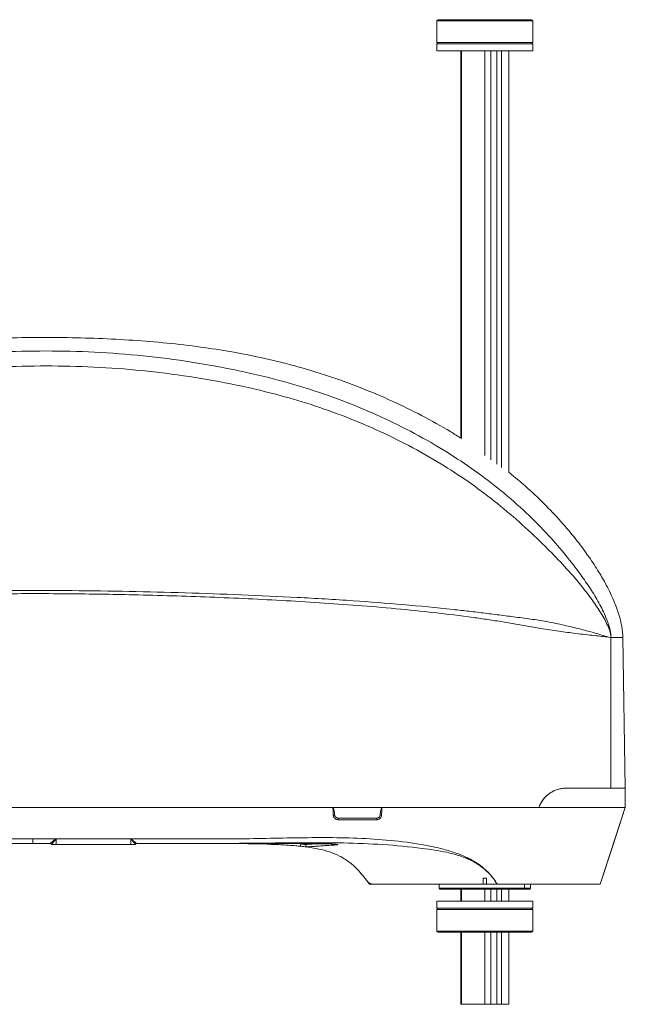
# Paper-space layout '图纸2' of a CAD drawing. Header units: millimetres. Extents: x 75 to 227, y 54 to 171.
# Tile 6 of 6: x 180 to 216, y 97 to 155. Entities that reach past the tile are written whole.
import ezdxf

# ---------------------------------------------------------------- set-up
doc = ezdxf.new("R2010")
doc.units = ezdxf.units.MM

psp = doc.layouts.new('图纸2')

# ---------------------------------------------------------------- linework, layer by layer
at = {"color": 7, "linetype": 'Continuous', "lineweight": 15}
for p, q in [((204.4581, 155.3188), (204.3867, 155.2474)), ((204.3867, 155.2474), (204.3867, 153.9617)), ((210.101, 155.2474), (204.3867, 155.2474)), ((204.4581, 155.3188), (210.0295, 155.3188)), ((210.101, 155.2474), (210.0295, 155.3188)), ((210.101, 153.9617), (210.101, 155.2474)), ((204.3867, 153.9617), (204.4581, 153.8903)), ((204.3867, 153.9617), (210.101, 153.9617)), ((204.3867, 153.8903), (204.3867, 153.4617)), ((210.101, 153.8903), (204.3867, 153.8903)), ((210.101, 153.4617), (204.3867, 153.4617)), ((205.8153, 153.4617), (205.8153, 130.425)), ((205.8604, 153.4617), (205.8604, 130.4001)), ((207.2455, 153.4617), (207.2455, 129.3892)), ((207.6, 153.4617), (207.6, 129.1373)), ((207.9595, 153.4617), (207.9595, 128.8852)), ((208.244, 153.4617), (208.244, 128.6883)), ((208.6724, 128.3967), (208.6724, 153.4617)), ((210.0295, 153.8903), (210.101, 153.9617)), ((210.101, 153.4617), (210.101, 153.8903)), ((214.7465, 118.5629), (214.5998, 118.5932)), ((214.7465, 109.6046), (214.7465, 118.5629)), ((215.5894, 109.6046), (215.4581, 118.5629)), ((212.0744, 109.6046), (215.601, 109.6046)), ((215.601, 108.4617), (215.601, 109.6046)), ((210.4581, 108.4617), (215.601, 108.4617)), ((215.6009, 108.4617), (214.101, 103.8904)), ((181.3841, 106.3188), (180.349, 106.3189)), ((180.349, 106.3189), (181.3867, 106.3189)), ((181.4555, 106.2474), (181.4554, 106.2493)), ((181.7444, 106.5889), (186.1752, 106.5893)), ((181.7444, 106.5844), (181.7444, 106.5889)), ((186.1752, 106.5849), (181.7444, 106.5844)), ((181.7444, 106.5844), (181.7444, 106.2474)), ((186.1752, 106.5849), (186.1752, 106.5893)), ((186.1752, 106.2474), (186.1752, 106.5849)), ((186.1752, 106.2474), (186.4581, 106.2474)), ((186.186, 106.5867), (186.1838, 106.5823)), ((186.4581, 106.2474), (186.4581, 106.2474)), ((186.4608, 106.2493), (186.4607, 106.2474)), ((186.5295, 106.3189), (186.5295, 106.3189)), ((186.5315, 106.3188), (186.6403, 106.3187)), ((200.2859, 104.0302), (200.3867, 103.8904)), ((204.5295, 103.8904), (204.5295, 103.6474)), ((207.351, 104.2475), (207.1367, 104.2475)), ((207.1367, 104.2475), (207.1367, 103.8904)), ((207.1367, 103.8904), (207.351, 103.8904)), ((207.351, 103.8904), (207.351, 104.2475)), ((207.351, 103.8904), (207.9765, 103.8904)), ((207.9765, 103.8904), (207.979, 103.8904)), ((209.9581, 103.6474), (209.9581, 103.8904)), ((204.5295, 103.6474), (204.5724, 103.6046)), ((209.5945, 103.6474), (204.5295, 103.6474)), ((209.5573, 103.6046), (204.5724, 103.6046)), ((205.8153, 103.6046), (205.8153, 102.8903)), ((205.8604, 103.6046), (205.8604, 102.8903)), ((207.2455, 103.6046), (207.2455, 102.8903)), ((207.6, 103.6046), (207.6, 102.8903)), ((207.9595, 103.6046), (207.9595, 102.8903)), ((208.244, 103.6046), (208.244, 102.8903)), ((208.6724, 102.8903), (208.6724, 103.6046)), ((209.5573, 103.6046), (209.5945, 103.6474)), ((209.9153, 103.6046), (209.5573, 103.6046)), ((209.9581, 103.6474), (209.5945, 103.6474)), ((209.9153, 103.6046), (209.9581, 103.6474)), ((204.3867, 102.8903), (204.3867, 102.4617)), ((204.3867, 102.8903), (210.101, 102.8903)), ((210.101, 102.4617), (210.101, 102.8903)), ((204.4581, 102.4617), (204.3867, 102.3903)), ((204.3867, 102.4617), (210.101, 102.4617)), ((204.3867, 102.3903), (204.3867, 101.1046)), ((210.101, 102.3903), (204.3867, 102.3903)), ((210.101, 102.3903), (210.0295, 102.4617)), ((210.101, 101.1046), (210.101, 102.3903)), ((204.3867, 101.1046), (204.4581, 101.0331)), ((204.3867, 101.1046), (210.101, 101.1046)), ((210.0295, 101.0331), (204.4581, 101.0331)), ((205.8153, 101.0331), (205.8153, 96.7474)), ((205.8604, 101.0331), (205.8604, 96.7474)), ((207.2455, 101.0331), (207.2455, 96.7474)), ((207.6, 101.0331), (207.6, 96.7474)), ((207.9595, 101.0331), (207.9595, 96.7474)), ((208.244, 101.0331), (208.244, 96.7474)), ((208.6724, 96.7474), (208.6724, 101.0331)), ((210.0295, 101.0331), (210.101, 101.1046)), ((205.8604, 96.7474), (205.8153, 96.7474)), ((205.8604, 96.7474), (207.2455, 96.7474)), ((207.6, 96.7474), (207.2455, 96.7474)), ((207.6, 96.7474), (207.9595, 96.7474)), ((208.244, 96.7474), (207.9595, 96.7474)), ((208.244, 96.7474), (208.6724, 96.7474))]:
    psp.add_line(p, q, dxfattribs=at)
at = {"color": 8, "linetype": 'Continuous', "lineweight": 15}
for p, q in [((186.4608, 106.2493), (186.4597, 106.2489)), ((190.7766, 106.3181), (190.6814, 106.3181)), ((195.945, 106.314), (196.2919, 106.2886)), ((196.5763, 106.3067), (196.5778, 106.2437)), ((209.5945, 103.6474), (209.5945, 103.8904))]:
    psp.add_line(p, q, dxfattribs=at)
at = {"color": 7, "linetype": 'Continuous', "lineweight": 15, "flags": 128}
for points in [[(198.2303, 107.9985), (198.2155, 108.2815), (198.2061, 108.4617)], [(201.1213, 108.4617), (201.1124, 108.2929), (201.097, 107.9986)], [(214.101, 103.8904), (214.8509, 106.176), (215.6009, 108.4617)], [(180.349, 106.3189), (180.349, 106.3239), (180.349, 106.3389), (180.349, 106.3634), (180.349, 106.3963), (180.349, 106.4367), (180.349, 106.483), (180.349, 106.5336), (180.349, 106.5867)], [(181.4581, 106.2474), (181.4638, 106.2474), (181.4802, 106.2474), (181.5067, 106.2474), (181.5424, 106.2474), (181.5857, 106.2474), (181.6351, 106.2474), (181.6887, 106.2474), (181.7444, 106.2474)]]:
    psp.add_lwpolyline(points, dxfattribs=at)
at = {"color": 7, "linetype": 'Continuous', "lineweight": 15}
for centre, radius, start, end in [((198.3368, 106.1179), 1.8836, 90.602995, 93.240153), ((200.7594, 107.7292), 2.2447, 177.570243, 180.015998), ((202.4894, 107.7289), 1.6766, 176.727886, 180.010638), ((201.0042, 106.1763), 1.8247, 87.083847, 89.716583), ((181.3867, 106.2474), 0.0714, 359.994741, 90.00099), ((181.3867, 106.2474), 0.0714, 0, 89.999999), ((180.0147, 105.8283), 1.8797, 23.649162, 23.797538), ((186.5295, 106.2474), 0.0714, 89.997324, 180.004384), ((186.5295, 106.2474), 0.0714, 89.999998, 180), ((183.7983, 107.5854), 12.5608, 353.439149, 354.073795), ((196.7206, 106.2475), 0.1429, 181.488902, 262.224394)]:
    psp.add_arc(centre, radius, start, end, dxfattribs=at)
at = {"color": 8, "linetype": 'Continuous', "lineweight": 15}
psp.add_arc((198.4405, 106.3405), 0.1157, 218.59081, 261.73343, dxfattribs=at)
at = {"color": 7, "linetype": 'Continuous', "lineweight": 15}
for points, knots in [([(205.8604, 130.3967), (205.6452, 130.5337), (204.8739, 131.0251), (203.498, 131.7818), (201.7174, 132.6539), (199.8682, 133.4379), (197.9378, 134.1404), (195.942, 134.7421), (193.9383, 135.2296), (191.9868, 135.605), (190.0453, 135.8956), (188.0819, 136.1154), (186.0513, 136.274), (183.986, 136.374), (181.8643, 136.4232), (179.6931, 136.4207), (177.493, 136.3184), (175.1761, 136.0692), (173.099, 135.725), (171.7796, 135.3707), (171.2895, 135.239)], [0, 0, 0, 0, 0.0213995, 0.0767373, 0.1316269, 0.1877208, 0.2451864, 0.3039193, 0.3625457, 0.4181394, 0.4706202, 0.5272323, 0.5838801, 0.6415019, 0.7007095, 0.7619434, 0.823659, 0.8854106, 0.9574283, 1, 1, 1, 1]), ([(159.2839, 129.0204), (159.5523, 129.1943), (160.0901, 129.5427), (160.968, 130.0846), (161.9468, 130.663), (163.0361, 131.269), (164.2317, 131.8884), (165.4592, 132.4751), (166.9733, 133.1352), (168.7924, 133.8147), (170.93, 134.4555), (173.1078, 134.9558), (175.3111, 135.3156), (177.7498, 135.539), (180.4169, 135.628), (183.309, 135.5957), (186.1993, 135.4143), (189.0756, 135.0852), (191.9252, 134.6016), (194.5303, 134.0132), (196.889, 133.3347), (199.0023, 132.5874), (201.0693, 131.7168), (203.0767, 130.7224), (204.9403, 129.6484), (206.6584, 128.5043), (208.2305, 127.3035), (209.7157, 126.0029), (210.9892, 124.7151), (212.0655, 123.4716), (212.8729, 122.4191), (213.5312, 121.4726), (214.0449, 120.6316), (214.4256, 119.858), (214.6343, 119.2806), (214.7094, 118.9459), (214.733, 118.7914), (214.7437, 118.6875), (214.747, 118.6114), (214.7466, 118.5704), (214.7465, 118.5629)], [0, 0, 0, 0, 0.0177119, 0.035474, 0.0532045, 0.0745225, 0.0959094, 0.1173324, 0.1386998, 0.1734671, 0.2083502, 0.2432766, 0.2781669, 0.3129404, 0.3580203, 0.4032321, 0.4484954, 0.4937404, 0.5389098, 0.5839613, 0.6189161, 0.6539697, 0.6890461, 0.7240793, 0.7590169, 0.789927, 0.8209153, 0.851875, 0.882746, 0.9063646, 0.9299712, 0.9464096, 0.962871, 0.9792804, 0.9904764, 0.9946652, 0.9964331, 0.9980773, 0.9996495, 1, 1, 1, 1]), ([(214.7465, 118.5629), (214.7462, 118.5722), (214.7442, 118.647), (214.7161, 118.8391), (214.6017, 119.1915), (214.3392, 119.7212), (213.9099, 120.4196), (213.3435, 121.1989), (212.6271, 122.0839), (211.7473, 123.0658), (210.6065, 124.2287), (209.3034, 125.4521), (207.8161, 126.6962), (206.2569, 127.8574), (204.5609, 128.9653), (202.7255, 130.0021), (200.7545, 130.9623), (198.7267, 131.8031), (196.655, 132.525), (194.3376, 133.1811), (191.7732, 133.7501), (188.9636, 134.218), (186.1285, 134.5352), (183.2798, 134.7086), (180.4297, 134.7365), (177.8078, 134.6489), (175.4181, 134.4267), (173.2678, 134.069), (171.1419, 133.5769), (169.0526, 132.9554), (167.2519, 132.2979), (165.7257, 131.6615), (164.4599, 131.0926), (163.2246, 130.4959), (162.0879, 129.908), (161.0571, 129.3416), (160.1235, 128.806), (159.5543, 128.4616), (159.2702, 128.2897)], [0, 0, 0, 0, 0.0004402, 0.0035401, 0.0093615, 0.0204551, 0.0371719, 0.0539469, 0.0706922, 0.0946163, 0.1185597, 0.1492077, 0.179927, 0.2106612, 0.2413295, 0.2758423, 0.3104468, 0.3450906, 0.379711, 0.4142375, 0.4590365, 0.5039498, 0.5489368, 0.5939421, 0.6388972, 0.6837243, 0.7179841, 0.7523495, 0.7867608, 0.8211441, 0.855419, 0.8774256, 0.8994908, 0.9215149, 0.9434653, 0.9623038, 0.9811792, 1, 1, 1, 1]), ([(215.4531, 118.5634), (215.4498, 118.6897), (215.4432, 118.9369), (215.3819, 119.2833), (215.3123, 119.5953), (215.1916, 120.0308), (215.0019, 120.5643), (214.7366, 121.1644), (214.4858, 121.6605), (214.2521, 122.0829), (213.9205, 122.6423), (213.4299, 123.3912), (212.7201, 124.3503), (211.8717, 125.3718), (210.8917, 126.4197), (209.8175, 127.4451), (209.0509, 128.0821), (208.6724, 128.3967)], [0, 0, 0, 0, 0.0309528, 0.0605928, 0.0861088, 0.109402, 0.1714462, 0.2248354, 0.2702999, 0.3078204, 0.3432541, 0.4298468, 0.5273704, 0.6358974, 0.7554965, 0.8792529, 1, 1, 1, 1]), ([(158.9013, 116.3288), (159.0266, 116.569), (159.2802, 117.0556), (159.7606, 117.682), (160.2972, 118.2106), (160.8662, 118.6428), (161.5034, 119.0197), (162.1906, 119.3384), (162.9004, 119.5992), (163.7078, 119.8441), (164.5911, 120.0665), (165.713, 120.3197), (166.9644, 120.5684), (168.3658, 120.7913), (169.7536, 120.9593), (171.1357, 121.0851), (173.1885, 121.2228), (175.9099, 121.3235), (179.3027, 121.37), (182.6919, 121.3629), (186.0642, 121.3134), (189.4179, 121.23), (192.7504, 121.1127), (196.082, 120.9583), (199.2917, 120.7741), (202.3861, 120.5343), (204.6825, 120.3101), (206.3064, 120.1276), (207.2601, 120.0132), (208.2266, 119.8925), (209.2186, 119.764), (210.034, 119.6595), (210.7017, 119.5609), (211.199, 119.4588), (211.7149, 119.3535), (212.2115, 119.2429), (212.7257, 119.1211), (213.2464, 118.9878), (213.7563, 118.8462), (214.2181, 118.709), (214.4723, 118.6319), (214.5998, 118.5932)], [0, 0, 0, 0, 0.0167861, 0.0340048, 0.0475631, 0.0613922, 0.075171, 0.0889396, 0.1024684, 0.1151286, 0.1327195, 0.1490747, 0.1735446, 0.1972686, 0.2207978, 0.244146, 0.2673388, 0.324662, 0.3815853, 0.4386219, 0.4957446, 0.5518338, 0.6079847, 0.6641126, 0.7202911, 0.7704079, 0.8210414, 0.8371488, 0.8533997, 0.8699041, 0.8868308, 0.9046269, 0.9123366, 0.92196, 0.9314995, 0.9411081, 0.9508021, 0.9628912, 0.9750899, 0.9875056, 1, 1, 1, 1]), ([(214.5998, 118.5932), (214.4714, 118.607), (214.215, 118.6345), (213.7469, 118.6814), (213.2268, 118.7392), (212.6925, 118.8037), (212.1623, 118.8724), (211.6491, 118.9413), (211.1166, 119.018), (210.6082, 119.0842), (209.971, 119.2039), (209.2209, 119.3459), (208.3164, 119.4993), (207.4316, 119.6366), (206.0789, 119.8285), (204.2547, 120.0543), (201.9568, 120.2882), (198.9227, 120.5406), (195.1423, 120.7856), (190.6126, 120.9911), (186.3252, 121.1176), (182.2841, 121.1792), (178.4919, 121.1803), (175.467, 121.1248), (173.2057, 121.0245), (171.7012, 120.93), (170.1892, 120.8), (168.6712, 120.6244), (167.1398, 120.3926), (165.8705, 120.1418), (164.8531, 119.9036), (164.0784, 119.7051), (163.2715, 119.4641), (162.4503, 119.1629), (161.5829, 118.7609), (160.7277, 118.2348), (160.049, 117.6647), (159.5562, 117.1512), (159.1992, 116.7208), (159.0017, 116.4321), (158.9028, 116.2877)], [0, 0, 0, 0, 0.0125211, 0.0250029, 0.0373505, 0.0496583, 0.0595645, 0.0693991, 0.0791659, 0.0890105, 0.0965715, 0.1128526, 0.1284168, 0.1436308, 0.1586305, 0.1981041, 0.2371057, 0.2758568, 0.3524299, 0.4289492, 0.5054219, 0.5695106, 0.6334819, 0.6973353, 0.7225997, 0.7480325, 0.773627, 0.799406, 0.8253979, 0.8520961, 0.8650032, 0.8785738, 0.8929812, 0.9084412, 0.9244031, 0.9443864, 0.9644258, 0.9762119, 0.9880955, 1, 1, 1, 1]), ([(210.4581, 108.4617), (210.5383, 108.6336), (210.6986, 108.9774), (211.1263, 109.3502), (211.6037, 109.5697), (211.9244, 109.5935), (212.0744, 109.6046)], [0, 0, 0, 0, 0.2560682, 0.512019, 0.7718921, 1, 1, 1, 1]), ([(212.0744, 109.6046), (211.9784, 109.5999), (211.7865, 109.5905), (211.4962, 109.5133), (211.2166, 109.3849), (210.9648, 109.2093), (210.753, 108.994), (210.5766, 108.7478), (210.4983, 108.5588), (210.4581, 108.4617)], [0, 0, 0, 0, 0.1467392, 0.2933894, 0.4407843, 0.5881094, 0.7228291, 0.8575345, 1, 1, 1, 1]), ([(212.0744, 109.6046), (212.257, 109.6046), (212.6222, 109.6046), (213.1353, 109.6046), (213.6174, 109.6046), (214.0498, 109.6046), (214.432, 109.6046), (214.6414, 109.6046), (214.7465, 109.6046)], [0, 0, 0, 0, 0.165697, 0.3313951, 0.5033032, 0.6752115, 0.8369192, 1, 1, 1, 1]), ([(215.5888, 109.6046), (215.5843, 109.6046), (215.5752, 109.6046), (215.4756, 109.6046), (215.2863, 109.6046), (215.0117, 109.6046), (214.8349, 109.6046), (214.7465, 109.6046)], [0, 0, 0, 0, 0.16553819, 0.33491583, 0.66267001, 0.83134009, 1, 1, 1, 1]), ([(210.4581, 108.4617), (209.6814, 108.4617), (208.1274, 108.4617), (205.7551, 108.4617), (203.3685, 108.4617), (200.9713, 108.4617), (198.5722, 108.4617), (194.8999, 108.4617), (189.9534, 108.4617), (183.7289, 108.4617), (178.3996, 108.4617), (173.9658, 108.4617), (170.8554, 108.4617), (168.1745, 108.4617), (166.293, 108.4617), (164.7838, 108.4617), (163.6519, 108.4617), (162.5429, 108.4617), (161.5076, 108.4617), (160.5687, 108.4617), (159.8102, 108.4617), (159.203, 108.4617), (158.9139, 108.4617), (158.7694, 108.4617)], [0, 0, 0, 0, 0.0451391, 0.0903101, 0.1356041, 0.1810041, 0.2264206, 0.2717233, 0.3893627, 0.5070134, 0.6246629, 0.6915438, 0.7584206, 0.8010286, 0.8436304, 0.8652826, 0.8870191, 0.9086503, 0.9301582, 0.9499826, 0.9697865, 0.9848968, 1, 1, 1, 1]), ([(198.2061, 108.4617), (196.7823, 108.4617), (193.9347, 108.4617), (189.4696, 108.4617), (184.8121, 108.4617), (180.2427, 108.4617), (175.9534, 108.4617), (172.4353, 108.4617), (169.409, 108.4617), (167.3787, 108.4617), (165.8515, 108.4617), (164.828, 108.4617), (163.8121, 108.4617), (162.8165, 108.4617), (161.8653, 108.4617), (161.2804, 108.4617), (160.9959, 108.4617)], [0, 0, 0, 0, 0.1141995, 0.2283983, 0.3579445, 0.4874925, 0.5946011, 0.7017076, 0.7694441, 0.837174, 0.864597, 0.8921481, 0.9196335, 0.9469629, 0.9741991, 1, 1, 1, 1]), ([(198.317, 108.0014), (198.3035, 108.0952), (198.287, 108.2101), (198.2595, 108.3376), (198.2482, 108.3814), (198.239, 108.4106), (198.2317, 108.43), (198.2251, 108.4439), (198.2194, 108.453), (198.2138, 108.4588), (198.2097, 108.4614), (198.2069, 108.4616), (198.2061, 108.4617)], [0, 0, 0, 0, 0.591861, 0.7250448, 0.814652, 0.8751231, 0.9161326, 0.9441633, 0.9711164, 0.9827388, 0.99451, 1, 1, 1, 1]), ([(201.1213, 108.4617), (200.5773, 108.4617), (199.6059, 108.4617), (198.6338, 108.4617), (198.2061, 108.4617)], [0, 0, 0, 0, 0.5599825, 1, 1, 1, 1]), ([(201.1213, 108.4617), (201.1201, 108.4616), (201.1174, 108.4612), (201.1125, 108.458), (201.1022, 108.4458), (201.0795, 108.3901), (201.0467, 108.2395), (201.0268, 108.098), (201.0132, 108.0009)], [0, 0, 0, 0, 0.0071259, 0.0168549, 0.035793, 0.1066908, 0.3877697, 1, 1, 1, 1]), ([(215.6009, 108.4617), (215.5829, 108.4617), (215.5466, 108.4617), (215.2509, 108.4617), (214.7879, 108.4617), (214.1484, 108.4617), (213.3615, 108.4617), (212.4426, 108.4617), (211.5208, 108.4617), (210.6418, 108.4617), (209.8452, 108.4617), (208.4389, 108.4617), (206.4164, 108.4617), (203.7722, 108.4617), (202.0049, 108.4617), (201.1213, 108.4617)], [0, 0, 0, 0, 0.0612251, 0.1233328, 0.1854407, 0.247556, 0.3096713, 0.3717832, 0.4338955, 0.4782088, 0.5226777, 0.5671496, 0.7113489, 0.8556764, 1, 1, 1, 1]), ([(198.5147, 107.7286), (198.4827, 107.7317), (198.4186, 107.738), (198.3332, 107.7872), (198.2687, 107.8596), (198.2369, 107.935), (198.232, 107.9827), (198.2303, 107.9985)], [0, 0, 0, 0, 0.22202816, 0.44406346, 0.66654053, 0.88939269, 1, 1, 1, 1]), ([(198.5167, 107.8244), (198.4925, 107.8269), (198.446, 107.8319), (198.3857, 107.869), (198.3412, 107.9211), (198.3222, 107.969), (198.3177, 107.9965), (198.317, 108.0014)], [0, 0, 0, 0, 0.248937, 0.4790527, 0.7120429, 0.9486818, 1, 1, 1, 1]), ([(200.8156, 107.8246), (200.7211, 107.8246), (200.2485, 107.8243), (199.4823, 107.8236), (198.8103, 107.8241), (198.5167, 107.8244)], [0, 0, 0, 0, 0.1233807, 0.6169206, 1, 1, 1, 1]), ([(201.097, 107.9986), (201.0922, 107.9668), (201.0826, 107.9034), (201.0294, 107.8208), (200.9542, 107.7602), (200.8773, 107.732), (200.8292, 107.7295), (200.8128, 107.7286)], [0, 0, 0, 0, 0.22179589, 0.44356855, 0.6648329, 0.88589673, 1, 1, 1, 1]), ([(201.0132, 108.0009), (201.0077, 107.9773), (200.9968, 107.9309), (200.9523, 107.8745), (200.8945, 107.837), (200.8459, 107.8252), (200.8196, 107.8247), (200.8156, 107.8246)], [0, 0, 0, 0, 0.2501747, 0.4906431, 0.7260753, 0.9578073, 1, 1, 1, 1]), ([(200.8128, 107.7286), (200.7183, 107.7286), (200.2458, 107.7286), (199.4798, 107.7286), (198.8081, 107.7286), (198.5147, 107.7286)], [0, 0, 0, 0, 0.1234185, 0.617107, 1, 1, 1, 1]), ([(186.186, 106.5867), (186.2767, 106.5867), (188.1396, 106.5869), (190.66, 106.5733), (193.7479, 106.6031), (195.7223, 106.6494), (197.6964, 106.6735), (199.6661, 106.642), (201.6269, 106.5167), (203.1982, 106.3108), (204.3814, 106.0796), (205.1833, 105.8691), (205.8533, 105.6297), (206.458, 105.3475), (206.9471, 105.048), (207.2871, 104.76), (207.5309, 104.5128), (207.6965, 104.3188), (207.8649, 104.0811), (207.9443, 103.9483), (207.979, 103.8904)], [0, 0, 0, 0, 0.0120331, 0.2471155, 0.334332, 0.421769, 0.5091791, 0.5963697, 0.6832997, 0.7701769, 0.8070349, 0.8439119, 0.8806906, 0.9018684, 0.9330075, 0.9570437, 0.9611798, 0.9793778, 0.9909997, 1, 1, 1, 1]), ([(159.2298, 106.5418), (159.386, 106.5438), (159.7015, 106.5478), (160.2274, 106.5577), (160.7276, 106.5661), (161.1754, 106.5727), (161.6577, 106.578), (162.1308, 106.5816), (162.8166, 106.5846), (163.7335, 106.5862), (164.9304, 106.5864), (166.1461, 106.5867), (167.6479, 106.5867), (169.4258, 106.5867), (172.2728, 106.5867), (175.9143, 106.5867), (178.8707, 106.5867), (180.349, 106.5867)], [0, 0, 0, 0, 0.0398109, 0.0804401, 0.1049003, 0.1293605, 0.1546969, 0.1800385, 0.1996259, 0.2534871, 0.3074321, 0.3626252, 0.4178346, 0.5099571, 0.6021263, 0.8010559, 1, 1, 1, 1]), ([(180.349, 106.3189), (178.5295, 106.3189), (175.8002, 106.3189), (172.1611, 106.3189), (170.3198, 106.3189), (169.3888, 106.3189), (169.367, 106.3189)], [0, 0, 0, 0, 0.4969845, 0.745521, 0.9940412, 1, 1, 1, 1]), ([(180.349, 106.5867), (180.4966, 106.5867), (180.8663, 106.5867), (181.2811, 106.5867), (181.5955, 106.5867), (181.6876, 106.5867), (181.7346, 106.5867)], [0, 0, 0, 0, 0.3194408, 0.8004336, 0.8982595, 1, 1, 1, 1]), ([(181.4554, 106.2493), (181.4551, 106.2539), (181.454, 106.2666), (181.4457, 106.2861), (181.4295, 106.3042), (181.4081, 106.3165), (181.3921, 106.3181), (181.384, 106.3189)], [0, 0, 0, 0, 0.12711802, 0.34566714, 0.56395741, 0.78202755, 1, 1, 1, 1]), ([(181.3867, 106.3189), (181.3868, 106.3189), (181.3876, 106.3195), (181.4018, 106.3307), (181.447, 106.3664), (181.5326, 106.4353), (181.6308, 106.5096), (181.7019, 106.5708), (181.7298, 106.5844), (181.7346, 106.5867)], [0, 0, 0, 0, 0.0286164, 0.1538808, 0.3075303, 0.5097676, 0.8368842, 0.9717115, 1, 1, 1, 1]), ([(181.7366, 106.5823), (181.7327, 106.5793), (181.7088, 106.561), (181.6541, 106.4858), (181.5747, 106.3928), (181.5064, 106.3069), (181.4702, 106.2622), (181.4589, 106.2482), (181.4582, 106.2475), (181.4581, 106.2474)], [0, 0, 0, 0, 0.0259005, 0.1590936, 0.4874242, 0.6907222, 0.8452245, 0.9712131, 1, 1, 1, 1]), ([(181.7346, 106.5867), (181.7352, 106.587), (181.7383, 106.5883), (181.7417, 106.5886), (181.7444, 106.5889)], [0, 0, 0, 0, 0.1866554, 1, 1, 1, 1]), ([(181.7444, 106.5844), (181.7426, 106.5842), (181.7404, 106.584), (181.7379, 106.5829), (181.7371, 106.5825), (181.7366, 106.5823)], [0, 0, 0, 0, 0.6691366, 0.8085748, 1, 1, 1, 1]), ([(186.1752, 106.2474), (185.3482, 106.2474), (183.8713, 106.2474), (182.3943, 106.2474), (181.7444, 106.2474)], [0, 0, 0, 0, 0.55999726, 1, 1, 1, 1]), ([(186.1752, 106.5893), (186.1761, 106.5893), (186.1799, 106.5892), (186.1834, 106.5878), (186.186, 106.5867)], [0, 0, 0, 0, 0.2508424, 1, 1, 1, 1]), ([(186.1838, 106.5823), (186.1817, 106.5833), (186.179, 106.5847), (186.176, 106.5848), (186.1752, 106.5849)], [0, 0, 0, 0, 0.7539783, 1, 1, 1, 1]), ([(186.4581, 106.2474), (186.4567, 106.2495), (186.455, 106.2519), (186.4426, 106.2679), (186.4181, 106.2989), (186.3571, 106.3768), (186.278, 106.4712), (186.2209, 106.5502), (186.1894, 106.5775), (186.1838, 106.5823)], [0, 0, 0, 0, 0.1198942, 0.1365683, 0.2763118, 0.4826186, 0.7783892, 0.9609236, 1, 1, 1, 1]), ([(186.186, 106.5867), (186.1929, 106.5829), (186.2302, 106.5623), (186.3044, 106.4977), (186.4024, 106.4225), (186.4792, 106.36), (186.518, 106.3287), (186.5289, 106.3196), (186.5294, 106.319), (186.5295, 106.3189)], [0, 0, 0, 0, 0.0417694, 0.225225, 0.5197745, 0.7250437, 0.8640464, 0.9759522, 1, 1, 1, 1]), ([(194.202, 106.3374), (194.1751, 106.3372), (193.3636, 106.329), (190.8065, 106.3088), (188.2755, 106.3147), (186.5295, 106.3189)], [0, 0, 0, 0, 0.0105437, 0.3174236, 1, 1, 1, 1]), ([(196.2768, 106.1503), (196.1821, 106.1598), (195.7081, 106.2077), (194.4714, 106.2814), (192.5657, 106.3157), (189.7919, 106.32), (187.7802, 106.3192), (186.5311, 106.3187)], [0, 0, 0, 0, 0.0293044, 0.146552, 0.3810332, 0.6156687, 1, 1, 1, 1]), ([(192.2754, 106.3106), (191.7995, 106.3142), (191.2999, 106.3179), (190.8003, 106.3181), (190.7766, 106.3181)], [0, 0, 0, 0, 0.9526021, 1, 1, 1, 1]), ([(193.1414, 106.3184), (193.4404, 106.3183), (194.4145, 106.318), (196.0631, 106.3196), (197.4127, 106.2972), (198.0876, 106.2859)], [0, 0, 0, 0, 0.1812689, 0.5906155, 1, 1, 1, 1]), ([(200.2859, 104.0302), (200.0815, 104.2929), (199.7431, 104.7278), (199.1657, 105.2378), (198.611, 105.5849), (198.0047, 105.8297), (197.3681, 105.9922), (196.7196, 106.0991), (195.7716, 106.2075), (195.0396, 106.2392), (194.5252, 106.2614)], [0, 0, 0, 0, 0.1541064, 0.2551626, 0.355783, 0.4562999, 0.557328, 0.6601076, 0.7611285, 1, 1, 1, 1]), ([(196.7013, 106.1059), (196.6989, 106.1058), (196.6909, 106.1054), (196.6457, 106.1094), (196.5497, 106.12), (196.4214, 106.1346), (196.325, 106.1451), (196.2768, 106.1503)], [0, 0, 0, 0, 0.0936512, 0.3188349, 0.5458412, 0.7732501, 1, 1, 1, 1]), ([(196.2919, 106.2886), (196.3244, 106.283), (196.3891, 106.2718), (196.4754, 106.2566), (196.5404, 106.246), (196.5709, 106.2426), (196.5763, 106.2435), (196.5778, 106.2437)], [0, 0, 0, 0, 0.2292521, 0.4578716, 0.684241, 0.9073144, 1, 1, 1, 1]), ([(196.5778, 106.2437), (196.6075, 106.2478), (196.667, 106.2558), (196.8506, 106.2725), (197.1048, 106.2906), (197.4366, 106.3118), (197.8336, 106.336), (198.1538, 106.3549), (198.3145, 106.3643)], [0, 0, 0, 0, 0.1640429, 0.328086, 0.4968972, 0.6657082, 0.8322541, 1, 1, 1, 1]), ([(198.4238, 106.226), (198.2656, 106.2167), (197.9479, 106.1979), (197.5577, 106.1741), (197.2332, 106.1532), (196.9804, 106.1353), (196.7931, 106.1183), (196.7319, 106.1101), (196.7013, 106.1059)], [0, 0, 0, 0, 0.1665192, 0.3342539, 0.4982945, 0.662336, 0.8311684, 1, 1, 1, 1]), ([(198.0876, 106.2859), (198.1004, 106.2855), (198.1612, 106.2835), (198.2674, 106.2783), (198.3847, 106.2686), (198.466, 106.2565), (198.5015, 106.2438), (198.4914, 106.2322), (198.4464, 106.2281), (198.4238, 106.226)], [0, 0, 0, 0, 0.0430919, 0.2037623, 0.3638192, 0.5230784, 0.6817536, 0.840505, 1, 1, 1, 1]), ([(198.0941, 106.2852), (198.1131, 106.2847), (198.1774, 106.2829), (198.2797, 106.2771), (198.3777, 106.2683), (198.4274, 106.2613), (198.445, 106.2566), (198.443, 106.2573), (198.4427, 106.2574)], [0, 0, 0, 0, 0.1130826, 0.3804783, 0.6438503, 0.8583024, 0.9729056, 1, 1, 1, 1]), ([(200.2915, 104.0225), (200.3143, 104.0011), (200.3599, 103.9582), (200.479, 103.9131), (200.5387, 103.8904)], [0, 0, 0, 0, 0.4977398, 1, 1, 1, 1]), ([(200.3867, 103.8904), (200.4042, 103.8904), (200.4307, 103.8904), (200.5957, 103.8904), (200.8182, 103.8904), (201.1351, 103.8904), (201.5359, 103.8904), (201.9913, 103.8904), (202.5237, 103.8904), (203.1201, 103.8904), (203.756, 103.8904), (204.445, 103.8904), (205.1699, 103.8904), (205.7738, 103.8904), (206.4307, 103.8904), (206.9005, 103.8904), (207.1367, 103.8904)], [0, 0, 0, 0, 0.1068585, 0.1618865, 0.2169147, 0.3237732, 0.3788012, 0.433829, 0.5406726, 0.5956923, 0.6507126, 0.7576186, 0.8126734, 0.867728, 0.9335133, 1, 1, 1, 1]), ([(207.979, 103.8904), (208.3294, 103.8904), (209.0557, 103.8904), (209.9331, 103.8904), (210.6205, 103.8904), (211.2753, 103.8904), (211.8763, 103.8904), (212.4087, 103.8904), (212.8918, 103.8904), (213.297, 103.8904), (213.6149, 103.8904), (213.8555, 103.8904), (214.057, 103.8904), (214.0862, 103.8904), (214.101, 103.8904)], [0, 0, 0, 0, 0.1058654, 0.2194436, 0.2779331, 0.3364225, 0.4500011, 0.5084906, 0.5669802, 0.6805577, 0.7390469, 0.7975358, 0.8976528, 1, 1, 1, 1])]:
    psp.add_open_spline(points, degree=3, knots=knots, dxfattribs=at)
at = {"color": 8, "linetype": 'Continuous', "lineweight": 15}
for points, knots in [([(215.4438, 118.5629), (215.4472, 118.5629), (215.4587, 118.5629), (215.347, 118.5629), (215.1233, 118.5629), (214.8718, 118.5629), (214.7465, 118.5629)], [0, 0, 0, 0, 0.1204526, 0.4147197, 0.7081959, 1, 1, 1, 1]), ([(207.9765, 103.8904), (207.8989, 104.0132), (207.7437, 104.2588), (207.4034, 104.642), (206.9494, 105.0172), (206.3531, 105.3575), (205.6899, 105.6132), (204.9775, 105.798), (204.2508, 105.9267), (202.9867, 106.0994), (201.1809, 106.271), (198.8307, 106.3594), (196.5038, 106.3666), (194.9605, 106.3471), (194.202, 106.3374)], [0, 0, 0, 0, 0.0301839, 0.0603721, 0.1063282, 0.152349, 0.2029565, 0.2538264, 0.3049611, 0.3559312, 0.518083, 0.6803539, 0.8429072, 1, 1, 1, 1])]:
    psp.add_open_spline(points, degree=3, knots=knots, dxfattribs=at)

doc.saveas('drawing.dxf')
